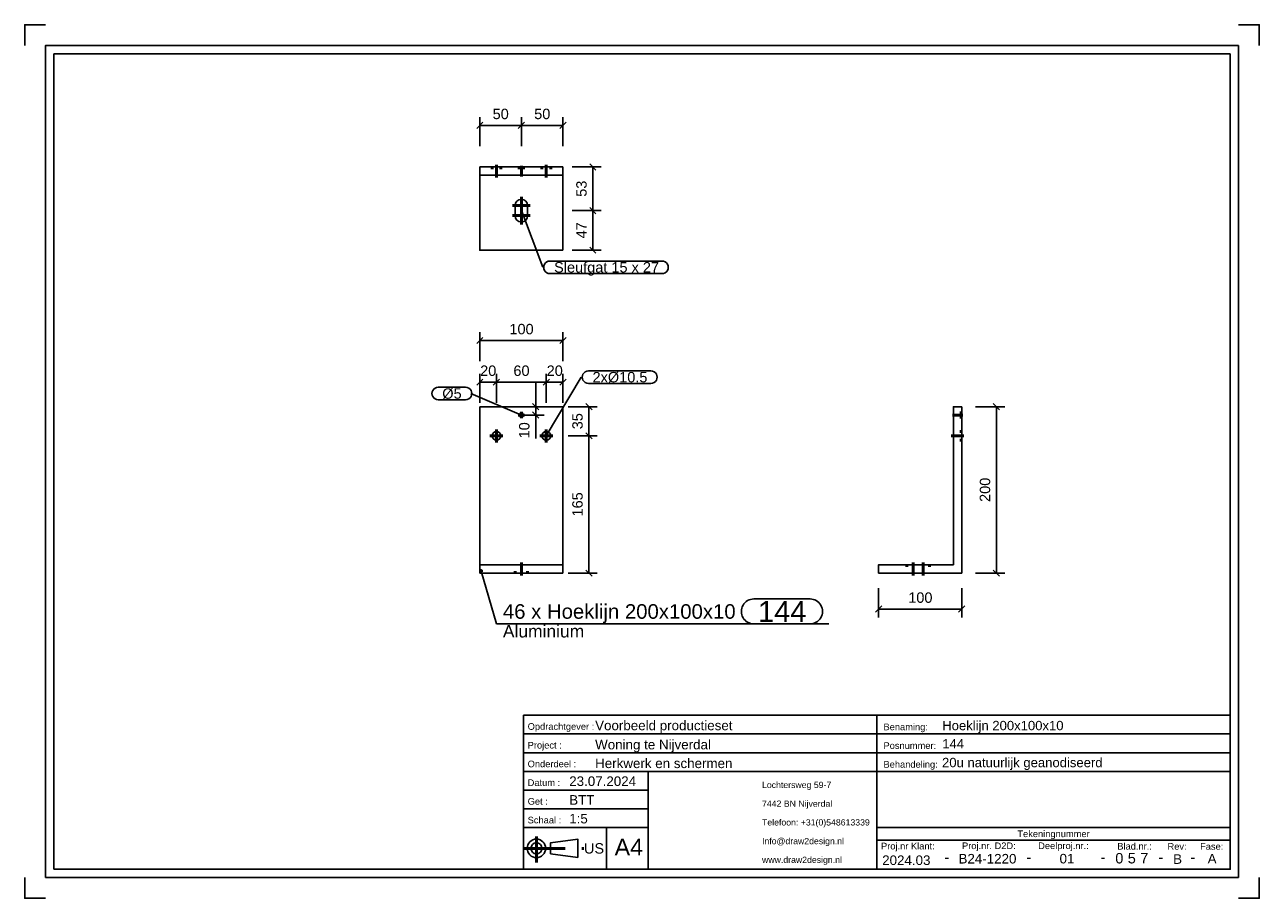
# Model space of a CAD drawing. Header units: millimetres. Extents: x 207 to 504, y -202 to 8.
import ezdxf
from ezdxf.enums import TextEntityAlignment as Align

# ---------------------------------------------------------------- set-up
doc = ezdxf.new("R2010")
doc.units = ezdxf.units.MM
doc.linetypes.add('DOT', pattern=[2, 0.5, -1.5])
doc.linetypes.add('STRICHPUNKT2', pattern=[18.5, 10, -4, 0.5, -4])
doc.layers.get('0').update_dxf_attribs({"linetype": 'CONTINUOUS'})
for name, color, linetype in [('DIM49', 4, 'CONTINUOUS'), ('TXT_ALL', 7, 'CONTINUOUS'), ('TXT_DIM49', 2, 'CONTINUOUS'), ('TXT_YELLOW', 2, 'CONTINUOUS')]:
    doc.layers.add(name, color=color, linetype=linetype)
doc.layers.add('LE_ALL', color=7, linetype='CONTINUOUS', lineweight=50)
doc.styles.add('ARIAL', font='arial.ttf')

# ---------------------------------------------------------------- blocks, each defined once
blk = doc.blocks.new('TFIELD_00005', base_point=(384.26, -192.39))
at = {"layer": 'TXT_YELLOW', "style": 'ARIAL'}
for s, p in [('Lochtersweg 59-7', (384.26, -174.39)), ('7442 BN Nijverdal', (384.26, -178.89)), ('Telefoon: +31(0)548613339', (384.26, -183.39)), ('Info@draw2design.nl', (384.26, -187.89)), ('www.draw2design.nl', (384.26, -192.39))]:
    blk.add_text(s, height=1.5, dxfattribs=at).set_placement(p, align=Align.MIDDLE_LEFT)
blk = doc.blocks.new('FLEX_00004', base_point=(397.07, -194.64))
blk.add_blockref('TFIELD_00005', (384.26, -192.39))
blk = doc.blocks.new('D2D_00003', base_point=(357.13, -192.78))
blk.add_blockref('FLEX_00004', (397.07, -194.64))
blk = doc.blocks.new('TFIELD_00007', base_point=(348.8, -189.33))
at = {"layer": 'TXT_YELLOW', "style": 'ARIAL'}
blk.add_text('A4', height=4, dxfattribs=at).set_placement((348.8, -189.33), align=Align.MIDDLE_LEFT)
blk = doc.blocks.new('FLEX_00006', base_point=(352.18, -189.33))
blk.add_blockref('TFIELD_00007', (348.8, -189.33))
blk = doc.blocks.new('TFIELD_00013', base_point=(341.42, -189.64))
at = {"layer": 'TXT_YELLOW', "style": 'ARIAL'}
blk.add_text('US', height=2.5, dxfattribs=at).set_placement((341.42, -189.64), align=Align.MIDDLE_LEFT)
blk = doc.blocks.new('FLEX_00012', base_point=(341.42, -189.64))
blk.add_blockref('TFIELD_00013', (341.42, -189.64))
blk = doc.blocks.new('US_00011', base_point=(331.32, -189.64))
blk.add_line((333.34, -190.97), (339.91, -191.86))
blk.add_lwpolyline([(333.34, -190.97), (333.34, -188.31), (339.91, -187.42), (339.91, -191.86)])
for radius in [2.22, 1.33]:
    blk.add_circle((329.99, -189.64), radius)
at = {"layer": 'LE_ALL', "color": 1, "linetype": 'STRICHPUNKT2'}
for p, q in [((329.99, -186.82), (329.99, -193.05)), ((326.88, -189.64), (341.75, -189.64))]:
    blk.add_line(p, q, dxfattribs=at)
blk.add_blockref('FLEX_00012', (341.42, -189.64))
blk = doc.blocks.new('SCHRIFE_00015', base_point=(337.88, -174.64))
for p, q in [((326.88, -157.64), (411.88, -157.64)), ((326.88, -157.64), (326.88, -194.64)), ((411.88, -157.64), (496.88, -157.64)), ((411.88, -194.64), (411.88, -157.64)), ((496.88, -157.64), (496.88, -194.64)), ((326.88, -162.14), (411.88, -162.14)), ((411.88, -162.14), (496.88, -162.14)), ((326.88, -166.64), (411.88, -166.64)), ((411.88, -166.64), (496.88, -166.64)), ((326.88, -171.14), (496.88, -171.14)), ((356.88, -171.14), (356.88, -194.64)), ((356.88, -175.64), (326.88, -175.64)), ((356.88, -180.14), (326.88, -180.14)), ((356.88, -184.64), (326.88, -184.64)), ((346.88, -184.64), (346.88, -194.64)), ((496.88, -184.64), (411.88, -184.64)), ((496.88, -187.64), (411.88, -187.64)), ((496.88, -194.64), (326.88, -194.64))]:
    blk.add_line(p, q)
at = {"layer": 'TXT_YELLOW', "style": 'ARIAL'}
for s, height, p in [('Voorbeeld productieset', 2.3, (344.11, -161.24)), ('Hoeklijn 200x100x10', 2.25, (427.61, -161.24)), ('Woning te Nijverdal', 2.3, (344.11, -165.84)), ('144', 2.25, (427.61, -165.63)), ('Herkwerk en schermen', 2.3, (344.11, -170.34)), ('20u natuurlijk geanodiseerd', 2.25, (427.56, -170.13)), ('23.07.2024', 2.3, (337.88, -174.64)), ('BTT', 2.3, (337.88, -179.14)), ('1:5', 2.3, (337.88, -183.64))]:
    blk.add_text(s, height=height, dxfattribs=at).set_placement(p)
for s, height, p in [('2024.03', 2.3, (418.97, -193.64)), ('-', 2.5, (428.71, -192.98)), ('B24-1220', 2.3, (438.49, -193.28)), ('-', 2.5, (448.46, -192.98)), ('01', 2.3, (457.62, -193.26)), ('-', 2.5, (466.29, -192.98)), ('-', 2.5, (480.22, -192.98)), ('B', 2.3, (484.23, -193.37)), ('-', 2.5, (487.88, -192.98)), ('A', 2.3, (492.53, -193.27))]:
    blk.add_text(s, height=height, dxfattribs=at).set_placement(p, align=Align.CENTER)
blk = doc.blocks.new('TFIELD_00019', base_point=(475.24, -192.01))
at = {"layer": 'TXT_ALL', "style": 'ARIAL'}
blk.add_text('7', height=2.5, dxfattribs=at).set_placement((475.24, -192.01), align=Align.MIDDLE_LEFT)
blk = doc.blocks.new('7_00018')
blk.add_blockref('TFIELD_00019', (475.24, -192.01))
blk = doc.blocks.new('TELLER1_00017')
blk.add_blockref('7_00018', (0, 0))
blk = doc.blocks.new('TFIELD_00022', base_point=(472.24, -192.01))
at = {"layer": 'TXT_ALL', "style": 'ARIAL'}
blk.add_text('5', height=2.5, dxfattribs=at).set_placement((472.24, -192.01), align=Align.MIDDLE_LEFT)
blk = doc.blocks.new('5_00021')
blk.add_blockref('TFIELD_00022', (472.24, -192.01))
blk = doc.blocks.new('TELLER2_00020')
blk.add_blockref('5_00021', (0, 0))
blk = doc.blocks.new('TFIELD_00025', base_point=(469.24, -192.01))
at = {"layer": 'TXT_ALL', "style": 'ARIAL'}
blk.add_text('0', height=2.5, dxfattribs=at).set_placement((469.24, -192.01), align=Align.MIDDLE_LEFT)
blk = doc.blocks.new('0_00024')
blk.add_blockref('TFIELD_00025', (469.24, -192.01))
blk = doc.blocks.new('TELLER3_00023')
blk.add_blockref('0_00024', (0, 0))
blk = doc.blocks.new('NL_00026', base_point=(327.88, -161.14))
at = {"layer": 'TXT_ALL', "color": 1, "style": 'ARIAL'}
blk.add_text('Tekeningnummer', height=1.6, dxfattribs=at).set_placement((454.38, -186.14), align=Align.MIDDLE_CENTER)
at = {"layer": 'TXT_YELLOW', "style": 'ARIAL'}
for s, p in [('Opdrachtgever :', (327.88, -161.14)), ('Benaming:', (413.48, -161.24)), ('Project :', (327.88, -165.64)), ('Posnummer:', (413.48, -165.74)), ('Onderdeel :', (327.88, -170.14)), ('Behandeling:', (413.48, -170.24)), ('Datum :', (327.88, -174.64)), ('Get :', (327.88, -179.14)), ('Schaal :', (327.88, -183.64)), ('Proj.nr Klant:', (412.88, -189.89)), ('Proj.nr. D2D:', (432.37, -189.82)), ('Deelproj.nr.:', (450.69, -189.81)), ('Blad.nr.:', (469.72, -189.93)), ('Rev:', (481.8, -189.97)), ('Fase:', (489.64, -189.97))]:
    blk.add_text(s, height=1.6, dxfattribs=at).set_placement(p)
blk = doc.blocks.new('SCHRIFE_00014')
for name, p in [('SCHRIFE_00015', (337.88, -174.64)), ('NL_00026', (327.88, -161.14)), ('TELLER3_00023', (0, 0)), ('TELLER2_00020', (0, 0)), ('TELLER1_00017', (0, 0))]:
    blk.add_blockref(name, p)
blk = doc.blocks.new('DINA4Q_00002', base_point=(496.88, 1.36))
for p, q in [((498.88, 3.36), (498.88, -196.64)), ((213.88, -194.64), (213.88, 1.36)), ((213.88, 1.36), (496.88, 1.36)), ((211.88, -196.64), (498.88, -196.64))]:
    blk.add_line(p, q)
for points in [[(206.88, 3.36), (206.88, 8.36), (211.88, 8.36)], [(498.88, 8.36), (503.88, 8.36), (503.88, 3.36)], [(211.88, -196.64), (211.88, 3.36), (498.88, 3.36)], [(496.88, 1.36), (496.88, -194.64), (213.88, -194.64)], [(206.88, -196.64), (206.88, -201.64), (211.88, -201.64)], [(498.88, -201.64), (503.88, -201.64), (503.88, -196.64)]]:
    blk.add_lwpolyline(points)
for name, p in [('SCHRIFE_00014', (0, 0)), ('D2D_00003', (357.13, -192.78)), ('US_00011', (331.32, -189.64)), ('FLEX_00006', (352.18, -189.33))]:
    blk.add_blockref(name, p)
blk = doc.blocks.new('_ZBL0058_00001')
blk.add_blockref('DINA4Q_00002', (496.88, 1.36))
blk = doc.blocks.new('_D1', base_point=(319.45, -14.34))
at = {"layer": 'DIM49', "color": 1}
for p, q in [((316.37, -20.84), (316.37, -13.84)), ((326.37, -20.84), (326.37, -13.84)), ((317.12, -15.09), (315.62, -16.59)), ((316.37, -15.84), (326.37, -15.84)), ((325.62, -16.59), (327.12, -15.09))]:
    blk.add_line(p, q, dxfattribs=at)
at = {"layer": 'TXT_DIM49', "style": 'ARIAL'}
blk.add_text('50', height=2.5, dxfattribs=at).set_placement((319.45, -14.34))
blk = doc.blocks.new('_D2', base_point=(329.45, -14.34))
at = {"layer": 'DIM49', "color": 1}
for p, q in [((326.37, -20.84), (326.37, -13.84)), ((336.37, -20.84), (336.37, -13.84)), ((327.12, -15.09), (325.62, -16.59)), ((326.37, -15.84), (336.37, -15.84)), ((335.62, -16.59), (337.12, -15.09))]:
    blk.add_line(p, q, dxfattribs=at)
at = {"layer": 'TXT_DIM49', "style": 'ARIAL'}
blk.add_text('50', height=2.5, dxfattribs=at).set_placement((329.45, -14.34))
blk = doc.blocks.new('_D3', base_point=(342.06, -43.01))
at = {"layer": 'DIM49', "color": 1}
for p, q in [((344.31, -37.09), (342.81, -35.59)), ((338.56, -36.34), (345.56, -36.34)), ((343.56, -45.84), (343.56, -36.34)), ((338.56, -45.84), (345.56, -45.84)), ((342.81, -45.09), (344.31, -46.59))]:
    blk.add_line(p, q, dxfattribs=at)
at = {"layer": 'TXT_DIM49', "style": 'ARIAL'}
blk.add_text('47', height=2.5, rotation=90.0002, dxfattribs=at).set_placement((342.06, -43.01))
blk = doc.blocks.new('_D4', base_point=(342.06, -33.01))
at = {"layer": 'DIM49', "color": 1}
for p, q in [((338.56, -25.84), (345.56, -25.84)), ((344.31, -26.59), (342.81, -25.09)), ((343.56, -36.34), (343.56, -25.84)), ((342.81, -35.59), (344.31, -37.09)), ((338.56, -36.34), (345.56, -36.34))]:
    blk.add_line(p, q, dxfattribs=at)
at = {"layer": 'TXT_DIM49', "style": 'ARIAL'}
blk.add_text('53', height=2.5, rotation=90.0002, dxfattribs=at).set_placement((342.06, -33.01))
blk = doc.blocks.new('SHAPE_00055', base_point=(326.37, -36.34))
at = {"layer": 'DIM49', "color": 3}
for p, q in [((326.37, -36.34), (331.49, -49.96)), ((333.24, -48.46), (360.19, -48.46)), ((360.19, -51.46), (333.24, -51.46))]:
    blk.add_line(p, q, dxfattribs=at)
for centre, start_param, end_param in [((333.24, -49.96), 1.570796, 4.712389), ((360.19, -49.96), 4.712389, 7.853982)]:
    blk.add_ellipse(centre, major_axis=(1.5, 0), ratio=1, start_param=start_param, end_param=end_param, dxfattribs=at)
at = {"layer": 'TXT_DIM49', "style": 'ARIAL'}
blk.add_text('Sleufgat 15 x 27', height=2.5, dxfattribs=at).set_placement((334.24, -49.96), align=Align.MIDDLE_LEFT)
blk = doc.blocks.new('Hoeklijn 200x100x10_00031', base_point=(325.87, -25.84))
for p, q in [((316.37, -27.84), (316.37, -25.84)), ((336.37, -25.84), (316.37, -25.84)), ((336.37, -27.84), (336.37, -25.84)), ((336.37, -27.84), (316.37, -27.84)), ((336.37, -45.84), (336.37, -27.84)), ((324.87, -37.54), (324.87, -35.14)), ((327.87, -35.14), (327.87, -37.54))]:
    blk.add_line(p, q)
blk.add_lwpolyline([(336.37, -45.84), (316.37, -45.84), (316.37, -27.84)])
for centre, start, end in [((326.37, -35.14), 0, 180), ((326.37, -37.54), 180, 0)]:
    blk.add_arc(centre, 1.5, start, end)
at = {"layer": 'LE_ALL', "color": 3, "linetype": 'DOT'}
for p, q in [((319.32, -25.84), (319.32, -27.84)), ((321.42, -25.84), (321.42, -27.84)), ((325.87, -25.84), (325.87, -27.84)), ((326.87, -25.84), (326.87, -27.84)), ((331.32, -25.84), (331.32, -27.84)), ((333.42, -25.84), (333.42, -27.84))]:
    blk.add_line(p, q, dxfattribs=at)
for name, p in [('_D1', (319.45, -14.34)), ('_D2', (329.45, -14.34)), ('_D4', (342.06, -33.01)), ('_D3', (342.06, -43.01)), ('SHAPE_00055', (326.37, -36.34))]:
    blk.add_blockref(name, p)
blk = doc.blocks.new('_00033', base_point=(326.37, -33.04))
at = {"layer": 'LE_ALL', "color": 1, "linetype": 'STRICHPUNKT2'}
for p, q in [((320.37, -25.31), (320.37, -28.36)), ((326.37, -25.59), (326.37, -28.09)), ((332.37, -25.31), (332.37, -28.36)), ((328.47, -35.14), (324.27, -35.14)), ((328.47, -35.14), (324.27, -35.14)), ((326.37, -33.04), (326.37, -39.64)), ((326.37, -33.04), (326.37, -39.64)), ((328.47, -37.54), (324.27, -37.54)), ((328.47, -37.54), (324.27, -37.54))]:
    blk.add_line(p, q, dxfattribs=at)
blk = doc.blocks.new('_00032')
blk.add_blockref('_00033', (326.37, -33.04))
blk = doc.blocks.new('Hoeklijn 200x100x10_00030')
for name, p in [('Hoeklijn 200x100x10_00031', (325.87, -25.84)), ('_00032', (0, 0))]:
    blk.add_blockref(name, p)
blk = doc.blocks.new('Tussen baluster_00029')
blk.add_blockref('Hoeklijn 200x100x10_00030', (0, 0))
blk = doc.blocks.new('_A3D0153_00028')
blk.add_blockref('Tussen baluster_00029', (0, 0))
blk = doc.blocks.new('_ANS0153_00027')
blk.add_blockref('_A3D0153_00028', (0, 0))
blk = doc.blocks.new('_D5', base_point=(323.49, -66.06))
at = {"layer": 'DIM49', "color": 1}
for p, q in [((317.12, -66.81), (315.62, -68.31)), ((316.37, -72.56), (316.37, -65.56)), ((316.37, -67.56), (336.37, -67.56)), ((335.62, -68.31), (337.12, -66.81)), ((336.37, -72.56), (336.37, -65.56))]:
    blk.add_line(p, q, dxfattribs=at)
at = {"layer": 'TXT_DIM49', "style": 'ARIAL'}
blk.add_text('100', height=2.5, dxfattribs=at).set_placement((323.49, -66.06))
blk = doc.blocks.new('SHAPE_00059', base_point=(332.37, -90.48))
at = {"layer": 'DIM49', "color": 3}
for p, q in [((332.37, -90.48), (340.74, -76.37)), ((342.49, -74.87), (357.54, -74.87)), ((357.54, -77.87), (342.49, -77.87))]:
    blk.add_line(p, q, dxfattribs=at)
for centre, start_param, end_param in [((342.49, -76.37), 1.570796, 4.712389), ((357.54, -76.37), 4.712389, 7.853982)]:
    blk.add_ellipse(centre, major_axis=(1.5, 0), ratio=1, start_param=start_param, end_param=end_param, dxfattribs=at)
at = {"layer": 'TXT_DIM49', "style": 'ARIAL'}
blk.add_text('2xØ10.5', height=2.5, dxfattribs=at).set_placement((343.49, -76.37), align=Align.MIDDLE_LEFT)
blk = doc.blocks.new('SHAPE_00060', base_point=(326.37, -85.48))
at = {"layer": 'DIM49', "color": 3}
for p, q in [((306.34, -78.8), (312.95, -78.8)), ((312.95, -81.8), (306.34, -81.8)), ((326.37, -85.48), (314.2, -80.3))]:
    blk.add_line(p, q, dxfattribs=at)
for centre, start_param, end_param in [((306.34, -80.3), 1.570796, 4.712389), ((312.95, -80.3), 4.712389, 7.853982)]:
    blk.add_ellipse(centre, major_axis=(1.5, 0), ratio=1, start_param=start_param, end_param=end_param, dxfattribs=at)
at = {"layer": 'TXT_DIM49', "style": 'ARIAL'}
blk.add_text('Ø5', height=2.5, dxfattribs=at).set_placement((307.34, -80.3), align=Align.MIDDLE_LEFT)
blk = doc.blocks.new('SHAPE_00061', base_point=(316.72, -122.97))
at = {"layer": 'DIM49', "color": 3}
for p, q in [((316.46, -122.93), (316.97, -122.93)), ((316.51, -123.13), (316.92, -123.13)), ((316.83, -122.73), (316.61, -122.73)), ((316.72, -122.97), (320.42, -135.69)), ((382.29, -129.69), (395.81, -129.69)), ((320.42, -135.69), (400.31, -135.69)), ((395.81, -135.69), (382.29, -135.69))]:
    blk.add_line(p, q, dxfattribs=at)
blk.add_lwpolyline([(316.58, -122.74), (316.53, -122.79), (316.49, -122.84), (316.46, -122.91), (316.45, -122.97), (316.46, -123.04), (316.49, -123.11), (316.53, -123.16), (316.59, -123.2), (316.65, -123.22), (316.72, -123.23), (316.79, -123.22), (316.85, -123.19), (316.91, -123.15), (316.95, -123.1), (316.97, -123.03), (316.98, -122.96), (316.97, -122.9), (316.94, -122.83), (316.9, -122.78), (316.84, -122.74), (316.78, -122.71), (316.71, -122.71), (316.64, -122.72)], close=True, dxfattribs=at)
for centre, start_param, end_param in [((382.29, -132.69), 1.570796, 4.712389), ((395.81, -132.69), 4.712389, 7.853982)]:
    blk.add_ellipse(centre, major_axis=(3, 0), ratio=1, start_param=start_param, end_param=end_param, dxfattribs=at)
at = {"layer": 'TXT_DIM49', "style": 'ARIAL'}
for s, height, p in [('46 x Hoeklijn 200x100x10', 3.5, (321.92, -132.69)), ('144', 5, (383.29, -132.69)), ('Aluminium', 3, (321.92, -137.44))]:
    blk.add_text(s, height=height, dxfattribs=at).set_placement(p, align=Align.MIDDLE_LEFT)
blk = doc.blocks.new('_D6', base_point=(328.31, -91.09))
at = {"layer": 'DIM49', "color": 1}
for p, q in [((329.81, -77.48), (329.81, -91.09)), ((329.06, -82.73), (330.56, -84.23)), ((326.37, -85.48), (331.81, -85.48)), ((330.12, -83.48), (327.81, -83.48)), ((330.56, -86.23), (329.06, -84.73))]:
    blk.add_line(p, q, dxfattribs=at)
at = {"layer": 'TXT_DIM49', "style": 'ARIAL'}
blk.add_text('10', height=2.5, rotation=90.0002, dxfattribs=at).set_placement((328.31, -91.09))
blk = doc.blocks.new('_D7', base_point=(341.11, -109.86))
at = {"layer": 'DIM49', "color": 1}
for p, q in [((337.61, -90.48), (344.61, -90.48)), ((343.36, -91.23), (341.86, -89.73)), ((342.61, -123.48), (342.61, -90.48)), ((337.61, -123.48), (344.61, -123.48)), ((341.86, -122.73), (343.36, -124.23))]:
    blk.add_line(p, q, dxfattribs=at)
at = {"layer": 'TXT_DIM49', "style": 'ARIAL'}
blk.add_text('165', height=2.5, rotation=90.0002, dxfattribs=at).set_placement((341.11, -109.86))
blk = doc.blocks.new('_D8', base_point=(341.11, -88.9))
at = {"layer": 'DIM49', "color": 1}
for p, q in [((343.36, -84.23), (341.86, -82.73)), ((337.61, -83.48), (344.61, -83.48)), ((342.61, -90.48), (342.61, -83.48)), ((337.61, -90.48), (344.61, -90.48)), ((341.86, -89.73), (343.36, -91.23))]:
    blk.add_line(p, q, dxfattribs=at)
at = {"layer": 'TXT_DIM49', "style": 'ARIAL'}
blk.add_text('35', height=2.5, rotation=90.0002, dxfattribs=at).set_placement((341.11, -88.9))
blk = doc.blocks.new('_D9', base_point=(316.45, -76.06))
at = {"layer": 'DIM49', "color": 1}
for p, q in [((317.12, -76.81), (315.62, -78.31)), ((316.37, -82.56), (316.37, -75.56)), ((319.62, -78.31), (321.12, -76.81)), ((320.37, -82.56), (320.37, -75.56)), ((316.37, -77.56), (320.37, -77.56))]:
    blk.add_line(p, q, dxfattribs=at)
at = {"layer": 'TXT_DIM49', "style": 'ARIAL'}
blk.add_text('20', height=2.5, dxfattribs=at).set_placement((316.45, -76.06))
blk = doc.blocks.new('_D10', base_point=(324.45, -76.06))
at = {"layer": 'DIM49', "color": 1}
for p, q in [((321.12, -76.81), (319.62, -78.31)), ((320.37, -82.56), (320.37, -75.56)), ((331.62, -78.31), (333.12, -76.81)), ((332.37, -82.56), (332.37, -75.56)), ((320.37, -77.56), (332.37, -77.56))]:
    blk.add_line(p, q, dxfattribs=at)
at = {"layer": 'TXT_DIM49', "style": 'ARIAL'}
blk.add_text('60', height=2.5, dxfattribs=at).set_placement((324.45, -76.06))
blk = doc.blocks.new('_D11', base_point=(332.45, -76.06))
at = {"layer": 'DIM49', "color": 1}
for p, q in [((333.12, -76.81), (331.62, -78.31)), ((332.37, -82.56), (332.37, -75.56)), ((335.62, -78.31), (337.12, -76.81)), ((336.37, -82.56), (336.37, -75.56)), ((332.37, -77.56), (336.37, -77.56))]:
    blk.add_line(p, q, dxfattribs=at)
at = {"layer": 'TXT_DIM49', "style": 'ARIAL'}
blk.add_text('20', height=2.5, dxfattribs=at).set_placement((332.45, -76.06))
blk = doc.blocks.new('Hoeklijn 200x100x10_00038', base_point=(327.87, -123.48))
for p, q in [((316.37, -121.48), (316.37, -83.48)), ((336.37, -83.48), (316.37, -83.48)), ((336.37, -121.48), (336.37, -83.48)), ((336.37, -121.48), (316.37, -121.48)), ((316.37, -123.48), (316.37, -121.48)), ((336.37, -123.48), (336.37, -121.48)), ((336.37, -123.48), (316.37, -123.48))]:
    blk.add_line(p, q)
for centre, radius in [((326.37, -85.48), 0.5), ((320.37, -90.48), 1.05), ((332.37, -90.48), 1.05)]:
    blk.add_circle(centre, radius)
at = {"layer": 'LE_ALL', "color": 3, "linetype": 'DOT'}
for p, q in [((324.87, -123.48), (324.87, -121.48)), ((327.87, -123.48), (327.87, -121.48))]:
    blk.add_line(p, q, dxfattribs=at)
for name, p in [('_D5', (323.49, -66.06)), ('_D9', (316.45, -76.06)), ('_D10', (324.45, -76.06)), ('_D11', (332.45, -76.06)), ('SHAPE_00059', (332.37, -90.48)), ('SHAPE_00060', (326.37, -85.48)), ('_D6', (328.31, -91.09)), ('_D8', (341.11, -88.9)), ('_D7', (341.11, -109.86)), ('SHAPE_00061', (316.72, -122.97))]:
    blk.add_blockref(name, p)
blk = doc.blocks.new('_00040', base_point=(326.37, -120.88))
at = {"layer": 'LE_ALL', "color": 1, "linetype": 'STRICHPUNKT2'}
for p, q in [((326.37, -85.48), (325.62, -85.48)), ((326.37, -85.48), (325.62, -85.48)), ((326.37, -85.48), (326.37, -84.73)), ((326.37, -85.48), (326.37, -84.73)), ((326.37, -85.48), (327.12, -85.48)), ((326.37, -85.48), (326.37, -86.23)), ((326.37, -85.48), (327.12, -85.48)), ((326.37, -85.48), (326.37, -86.23)), ((320.37, -90.48), (320.37, -88.91)), ((320.37, -90.48), (320.37, -88.91)), ((332.37, -90.48), (332.37, -88.91)), ((332.37, -90.48), (332.37, -88.91)), ((320.37, -90.48), (318.79, -90.48)), ((320.37, -90.48), (318.79, -90.48)), ((320.37, -90.48), (320.37, -92.06)), ((320.37, -90.48), (321.94, -90.48)), ((320.37, -90.48), (320.37, -92.06)), ((320.37, -90.48), (321.94, -90.48)), ((332.37, -90.48), (330.79, -90.48)), ((332.37, -90.48), (330.79, -90.48)), ((332.37, -90.48), (332.37, -92.06)), ((332.37, -90.48), (333.94, -90.48)), ((332.37, -90.48), (332.37, -92.06)), ((332.37, -90.48), (333.94, -90.48)), ((326.37, -120.88), (326.37, -124.08)), ((326.37, -120.88), (326.37, -124.08))]:
    blk.add_line(p, q, dxfattribs=at)
blk = doc.blocks.new('_00039')
blk.add_blockref('_00040', (326.37, -120.88))
blk = doc.blocks.new('Hoeklijn 200x100x10_00037')
for name, p in [('Hoeklijn 200x100x10_00038', (327.87, -123.48)), ('_00039', (0, 0))]:
    blk.add_blockref(name, p)
blk = doc.blocks.new('Tussen baluster_00036')
blk.add_blockref('Hoeklijn 200x100x10_00037', (0, 0))
blk = doc.blocks.new('_A3D0154_00035')
blk.add_blockref('Tussen baluster_00036', (0, 0))
blk = doc.blocks.new('_ANS0154_00034')
blk.add_blockref('_A3D0154_00035', (0, 0))
blk = doc.blocks.new('_D12', base_point=(419.43, -130.61))
at = {"layer": 'DIM49', "color": 1}
for p, q in [((412.31, -127.11), (412.31, -134.11)), ((432.31, -127.11), (432.31, -134.11)), ((413.06, -131.36), (411.56, -132.86)), ((432.31, -132.11), (412.31, -132.11)), ((431.56, -132.86), (433.06, -131.36))]:
    blk.add_line(p, q, dxfattribs=at)
at = {"layer": 'TXT_DIM49', "style": 'ARIAL'}
blk.add_text('100', height=2.5, dxfattribs=at).set_placement((419.43, -130.61))
blk = doc.blocks.new('_D13', base_point=(439.14, -106.36))
at = {"layer": 'DIM49', "color": 1}
for p, q in [((441.39, -84.23), (439.89, -82.73)), ((435.64, -83.48), (442.64, -83.48)), ((440.64, -123.48), (440.64, -83.48)), ((435.64, -123.48), (442.64, -123.48)), ((439.89, -122.73), (441.39, -124.23))]:
    blk.add_line(p, q, dxfattribs=at)
at = {"layer": 'TXT_DIM49', "style": 'ARIAL'}
blk.add_text('200', height=2.5, rotation=90.0002, dxfattribs=at).set_placement((439.14, -106.36))
blk = doc.blocks.new('Hoeklijn 200x100x10_00045', base_point=(423.01, -123.48))
blk.add_lwpolyline([(432.31, -83.48), (432.31, -123.48), (412.31, -123.48), (412.31, -121.48), (430.31, -121.48), (430.31, -83.48)], close=True)
at = {"layer": 'LE_ALL', "color": 3, "linetype": 'DOT'}
for p, q in [((432.31, -84.98), (430.31, -84.98)), ((432.31, -85.98), (430.31, -85.98)), ((432.31, -89.43), (430.31, -89.43)), ((432.31, -91.53), (430.31, -91.53)), ((419.11, -121.48), (419.11, -123.48)), ((420.61, -123.48), (420.61, -121.48)), ((423.01, -123.48), (423.01, -121.48)), ((424.51, -121.48), (424.51, -123.48))]:
    blk.add_line(p, q, dxfattribs=at)
for name, p in [('_D13', (439.14, -106.36)), ('_D12', (419.43, -130.61))]:
    blk.add_blockref(name, p)
blk = doc.blocks.new('_00047', base_point=(423.01, -120.88))
at = {"layer": 'LE_ALL', "color": 1, "linetype": 'STRICHPUNKT2'}
for p, q in [((432.56, -85.48), (430.06, -85.48)), ((432.83, -90.48), (429.78, -90.48)), ((432.83, -90.48), (429.78, -90.48)), ((420.61, -120.88), (420.61, -124.08)), ((423.01, -120.88), (423.01, -124.08))]:
    blk.add_line(p, q, dxfattribs=at)
blk = doc.blocks.new('_00046')
blk.add_blockref('_00047', (423.01, -120.88))
blk = doc.blocks.new('Hoeklijn 200x100x10_00044')
for name, p in [('Hoeklijn 200x100x10_00045', (423.01, -123.48)), ('_00046', (0, 0))]:
    blk.add_blockref(name, p)
blk = doc.blocks.new('Tussen baluster_00043')
blk.add_blockref('Hoeklijn 200x100x10_00044', (0, 0))
blk = doc.blocks.new('_A3D0155_00042')
blk.add_blockref('Tussen baluster_00043', (0, 0))
blk = doc.blocks.new('_ANS0155_00041')
blk.add_blockref('_A3D0155_00042', (0, 0))

msp = doc.modelspace()

# ---------------------------------------------------------------- block references
for name in ['_ZBL0058_00001', '_ANS0153_00027', '_ANS0154_00034', '_ANS0155_00041']:
    msp.add_blockref(name, (0, 0))

doc.saveas('drawing.dxf')
